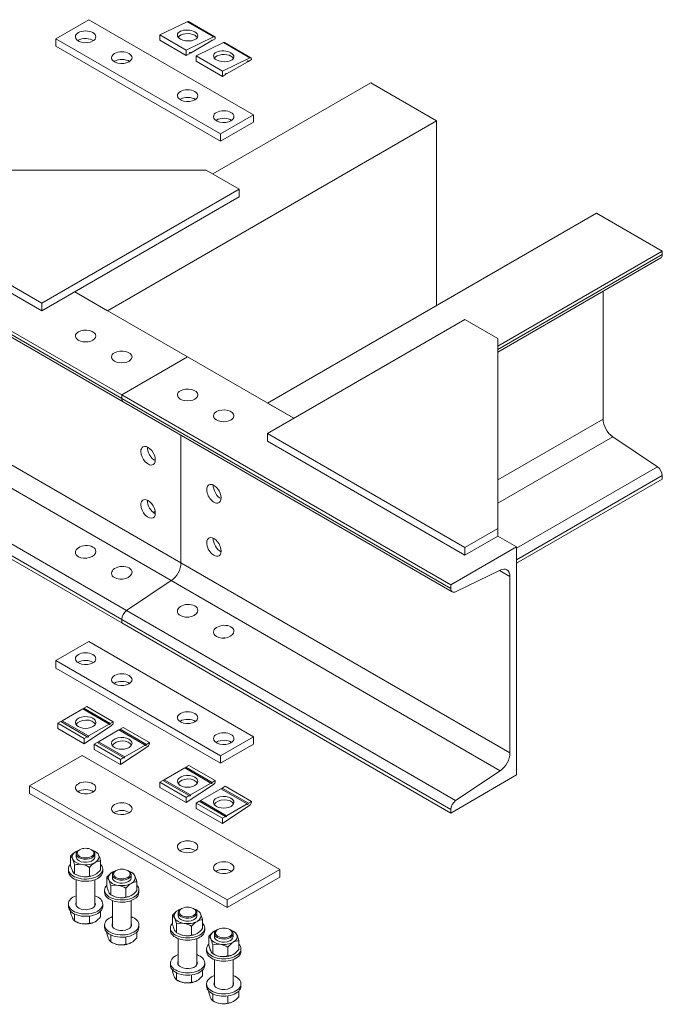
# Model space of a CAD drawing. Header units: millimetres. Extents: x -33820 to -12795, y -745548 to -730698.
# Tile 17 of 25: x -23167 to -21827, y -735273 to -733221. Entities that reach past the tile are written whole.
import ezdxf

# ---------------------------------------------------------------- set-up
doc = ezdxf.new("R2010")
doc.units = ezdxf.units.MM
doc.header["$MEASUREMENT"] = 0

# ---------------------------------------------------------------- blocks, each defined once
blk = doc.blocks.new('*U327')
at = {"color": 3, "linetype": 'Continuous', "lineweight": 0, "ltscale": 1.940224}
for p, q in [((284.97, 4901.54), (216.38, 4861.94)), ((284.97, 4901.54), (627.96, 4703.52)), ((216.38, 4861.94), (559.36, 4663.92)), ((216.38, 4861.94), (216.38, 4846.1)), ((216.38, 4846.1), (559.36, 4648.07)), ((627.96, 4703.52), (559.36, 4663.92)), ((627.96, 4687.68), (627.96, 4703.52)), ((559.36, 4648.07), (627.96, 4687.68)), ((559.36, 4663.92), (559.36, 4648.07)), ((284.97, 3605.32), (216.38, 3565.71)), ((284.97, 3605.32), (627.96, 3407.29)), ((216.38, 3565.71), (559.36, 3367.69)), ((216.38, 3565.71), (216.38, 3549.87)), ((216.38, 3549.87), (559.36, 3351.85)), ((627.96, 3407.29), (559.36, 3367.69)), ((627.96, 3391.45), (627.96, 3407.29)), ((559.36, 3351.85), (627.96, 3391.45)), ((271.25, 3367.93), (161.5, 3304.57)), ((682.84, 3130.3), (271.25, 3367.93)), ((559.36, 3367.69), (559.36, 3351.85)), ((161.5, 3304.57), (573.08, 3066.94)), ((161.5, 3304.57), (161.5, 3288.72)), ((161.5, 3288.72), (573.08, 3051.1)), ((573.08, 3066.94), (682.84, 3130.3)), ((682.84, 3130.3), (682.84, 3114.46)), ((573.08, 3051.1), (682.84, 3114.46)), ((573.08, 3066.94), (573.08, 3051.1))]:
    blk.add_line(p, q, dxfattribs=at)
at = {"color": 30, "linetype": 'Continuous', "lineweight": 0, "ltscale": 1.940224}
for p, q in [((433.14, 4869.82), (489.97, 4897.41)), ((544.85, 4865.73), (489.97, 4897.41)), ((492.38, 4897.52), (547.26, 4865.84)), ((488.02, 4838.14), (433.14, 4869.82)), ((433.14, 4858.73), (433.14, 4869.82)), ((488.02, 4838.14), (544.85, 4865.73)), ((548.39, 4863.35), (548.39, 4861.9)), ((488.02, 4827.05), (433.14, 4858.73)), ((539.61, 4856.83), (496.8, 4832.12)), ((508.6, 4826.26), (565.43, 4853.85)), ((542.08, 4858.26), (540.84, 4858.97)), ((548.39, 4861.9), (542.08, 4858.26)), ((620.31, 4822.16), (565.43, 4853.85)), ((567.84, 4853.96), (622.72, 4822.27)), ((488.02, 4827.05), (488.02, 4838.14)), ((494.33, 4830.69), (488.02, 4827.05)), ((496.8, 4832.12), (495.57, 4832.83)), ((563.48, 4794.57), (508.6, 4826.26)), ((508.6, 4815.17), (508.6, 4826.26)), ((563.48, 4783.48), (508.6, 4815.17)), ((563.48, 4794.57), (620.31, 4822.16)), ((615.06, 4813.27), (572.26, 4788.55)), ((617.53, 4814.69), (616.3, 4815.41)), ((623.84, 4818.34), (617.53, 4814.69)), ((623.84, 4819.78), (623.84, 4818.34)), ((563.48, 4783.48), (563.48, 4794.57)), ((569.79, 4787.13), (563.48, 4783.48)), ((572.26, 4788.55), (571.02, 4789.27)), ((280.86, 3470.18), (274.55, 3466.54)), ((280.86, 3470.18), (335.74, 3438.5)), ((272.08, 3465.11), (229.27, 3440.4)), ((272.08, 3465.11), (326.96, 3433.43)), ((274.55, 3466.54), (329.42, 3434.85)), ((226.8, 3438.97), (220.49, 3435.33)), ((220.49, 3435.33), (275.37, 3403.65)), ((220.49, 3435.33), (220.49, 3424.24)), ((226.8, 3438.97), (281.68, 3407.29)), ((229.27, 3440.4), (284.15, 3408.71)), ((275.37, 3392.56), (332.2, 3430.59)), ((326.96, 3433.43), (284.15, 3408.71)), ((335.74, 3438.5), (329.42, 3434.85)), ((335.74, 3437.05), (335.74, 3438.5)), ((220.49, 3424.24), (275.37, 3392.56)), ((281.68, 3407.29), (275.37, 3403.65)), ((347.53, 3421.55), (304.73, 3396.83)), ((347.53, 3421.55), (402.41, 3389.86)), ((356.31, 3426.62), (350, 3422.97)), ((350, 3422.97), (404.88, 3391.29)), ((356.31, 3426.62), (411.19, 3394.93)), ((275.37, 3403.65), (275.37, 3392.56)), ((302.26, 3395.41), (295.95, 3391.76)), ((295.95, 3391.76), (350.83, 3360.08)), ((295.95, 3391.76), (295.95, 3380.67)), ((302.26, 3395.41), (357.14, 3363.72)), ((304.73, 3396.83), (359.61, 3365.15)), ((350.83, 3348.99), (407.66, 3387.02)), ((402.41, 3389.86), (359.61, 3365.15)), ((411.19, 3394.93), (404.88, 3391.29)), ((411.19, 3393.48), (411.19, 3394.93)), ((295.95, 3380.67), (350.83, 3348.99)), ((357.14, 3363.72), (350.83, 3360.08)), ((350.83, 3360.08), (350.83, 3348.99)), ((493.51, 3347.41), (487.2, 3343.76)), ((493.51, 3347.41), (548.39, 3315.72)), ((484.73, 3342.34), (441.92, 3317.62)), ((484.73, 3342.34), (539.61, 3310.65)), ((487.2, 3343.76), (542.08, 3312.08)), ((439.45, 3316.2), (433.14, 3312.55)), ((433.14, 3312.55), (488.02, 3280.87)), ((433.14, 3312.55), (433.14, 3301.47)), ((439.45, 3316.2), (494.33, 3284.51)), ((441.92, 3317.62), (496.8, 3285.94)), ((488.02, 3269.78), (544.85, 3307.81)), ((539.61, 3310.65), (496.8, 3285.94)), ((548.39, 3315.72), (542.08, 3312.08)), ((548.39, 3314.28), (548.39, 3315.72)), ((568.97, 3303.84), (562.66, 3300.2)), ((568.97, 3303.84), (623.84, 3272.16)), ((433.14, 3301.47), (488.02, 3269.78)), ((494.33, 3284.51), (488.02, 3280.87)), ((560.19, 3298.77), (517.38, 3274.06)), ((560.19, 3298.77), (615.06, 3267.09)), ((562.66, 3300.2), (617.53, 3268.51)), ((488.02, 3280.87), (488.02, 3269.78)), ((514.91, 3272.63), (508.6, 3268.99)), ((508.6, 3268.99), (563.48, 3237.31)), ((508.6, 3268.99), (508.6, 3257.9)), ((514.91, 3272.63), (569.79, 3240.95)), ((517.38, 3274.06), (572.26, 3242.37)), ((563.48, 3226.22), (620.31, 3264.25)), ((615.06, 3267.09), (572.26, 3242.37)), ((623.84, 3272.16), (617.53, 3268.51)), ((623.84, 3270.71), (623.84, 3272.16)), ((508.6, 3257.9), (563.48, 3226.22)), ((569.79, 3240.95), (563.48, 3237.31)), ((563.48, 3237.31), (563.48, 3226.22))]:
    blk.add_line(p, q, dxfattribs=at)
at = {"color": 7, "linetype": 'Continuous', "lineweight": 0}
for p, q in [((543.59, 4580.14), (872.85, 4770.24)), ((872.85, 4770.24), (1010.05, 4691.03)), ((324.07, 4294.98), (1010.05, 4691.03)), ((1010.05, 4691.03), (1010.05, 4306.07)), ((-332.4, 4515.58), (353.57, 4119.53)), ((-332.4, 4508.27), (353.57, 4112.22)), ((356.79, 4105.11), (-329.19, 4501.16)), ((657.46, 4102.5), (1343.43, 4498.55)), ((1480.62, 4419.34), (1343.43, 4498.55)), ((1137.64, 4221.32), (1480.62, 4419.34)), ((1137.64, 4214), (1480.62, 4412.03)), ((1480.62, 4412.03), (1480.62, 4419.34)), ((1477.41, 4404.92), (1137.64, 4208.75)), ((255.48, 4334.59), (324.07, 4294.98)), ((255.48, 4334.59), (490.77, 4198.74)), ((1357.15, 4069.19), (1357.15, 4335.49)), ((353.57, 4119.53), (490.77, 4198.74)), ((353.57, 4119.53), (490.77, 4198.74)), ((490.77, 4198.74), (712.33, 4070.82)), ((-208.93, 4165.43), (477.05, 3769.38)), ((-229.13, 4128.5), (456.84, 3732.45)), ((353.57, 4119.53), (1039.54, 3723.49)), ((353.57, 4112.22), (353.57, 4119.53)), ((353.57, 4112.22), (353.57, 4119.53)), ((353.57, 4112.22), (1039.54, 3716.17)), ((1042.76, 3709.07), (356.79, 4105.11)), ((712.33, 4070.82), (657.46, 4102.5)), ((-322.3, 4066.1), (363.67, 3670.06)), ((1137.64, 3942.45), (1357.15, 4069.19)), ((-332.4, 4047.64), (353.57, 3651.59)), ((-332.4, 4040.32), (353.57, 3644.28)), ((477.05, 3769.38), (477.05, 4035.68)), ((477.05, 3769.38), (477.05, 4035.68)), ((1137.64, 3893.86), (1377.35, 4032.26)), ((1470.52, 3969.87), (1377.35, 4032.26)), ((1176.74, 3800.25), (1470.52, 3969.87)), ((1176.74, 3775.95), (1480.62, 3951.4)), ((1176.74, 3768.64), (1480.62, 3944.09)), ((1480.62, 3944.09), (1480.62, 3951.4)), ((419.06, 3874.57), (423.22, 3876.97)), ((1137.64, 3825.27), (1176.74, 3802.7)), ((1039.54, 3723.49), (1176.74, 3802.7)), ((1176.74, 3802.7), (1176.74, 3327.44)), ((477.05, 3769.38), (1163.02, 3373.33)), ((1142.82, 3754.56), (1049.64, 3709.37)), ((1140.99, 3753.68), (1163.02, 3740.96)), ((1163.02, 3373.33), (1163.02, 3740.96)), ((363.67, 3670.06), (456.84, 3732.45)), ((363.67, 3670.06), (456.84, 3732.45)), ((456.84, 3732.45), (1142.82, 3336.4)), ((1039.54, 3716.17), (1039.54, 3723.49)), ((363.67, 3670.06), (1049.64, 3274.01)), ((353.57, 3651.59), (1039.54, 3255.55)), ((353.57, 3644.28), (353.57, 3651.59)), ((353.57, 3644.28), (353.57, 3651.59)), ((353.57, 3644.28), (1039.54, 3248.23)), ((1176.74, 3327.44), (1039.54, 3248.23)), ((1049.64, 3274.01), (1142.82, 3336.4)), ((1039.54, 3248.23), (1039.54, 3255.55)), ((298.03, 3168.16), (301.11, 3166.38)), ((246.69, 3157.96), (246.69, 3139.73)), ((255.11, 3139.82), (255.11, 3121.59)), ((309.53, 3148.24), (309.53, 3130.01)), ((242.22, 3126.56), (242.22, 3131.31)), ((258.19, 3119.81), (255.11, 3121.59)), ((286.53, 3134.96), (286.53, 3116.73)), ((314.01, 3131.31), (314.01, 3126.56)), ((373.49, 3124.59), (376.57, 3122.81)), ((322.15, 3114.39), (322.15, 3096.16)), ((384.99, 3104.67), (384.99, 3086.44)), ((317.68, 3082.99), (317.68, 3087.74)), ((330.57, 3096.25), (330.57, 3078.02)), ((333.65, 3076.24), (330.57, 3078.02)), ((361.99, 3091.39), (361.99, 3073.16)), ((389.47, 3087.74), (389.47, 3082.99)), ((242.22, 3053.68), (242.22, 3058.44)), ((314.01, 3058.44), (314.01, 3053.68)), ((510.68, 3045.38), (513.77, 3043.6)), ((459.35, 3035.18), (459.35, 3016.95)), ((467.76, 3017.04), (467.76, 2998.81)), ((522.19, 3025.46), (522.19, 3007.23)), ((317.68, 3010.12), (317.68, 3014.87)), ((389.47, 3014.87), (389.47, 3010.12)), ((454.87, 3003.78), (454.87, 3008.54)), ((470.85, 2997.04), (467.76, 2998.81)), ((499.18, 3012.18), (499.18, 2993.95)), ((526.66, 3008.54), (526.66, 3003.78)), ((586.14, 3001.82), (589.22, 3000.04)), ((534.8, 2991.62), (534.8, 2973.39)), ((597.64, 2981.9), (597.64, 2963.67)), ((530.33, 2960.22), (530.33, 2964.97)), ((543.22, 2973.48), (543.22, 2955.25)), ((546.3, 2953.47), (543.22, 2955.25)), ((574.64, 2968.62), (574.64, 2950.39)), ((602.12, 2964.97), (602.12, 2960.22)), ((454.87, 2930.91), (454.87, 2935.66)), ((526.66, 2935.66), (526.66, 2930.91)), ((530.33, 2887.35), (530.33, 2892.1)), ((602.12, 2892.1), (602.12, 2887.35))]:
    blk.add_line(p, q, dxfattribs=at)
at = {"color": 7, "linetype": 'Continuous', "lineweight": 0, "ltscale": 1.940224}
for p, q in [((598.46, 4548.45), (598.46, 4532.61)), ((186.88, 4310.82), (186.88, 4294.98)), ((1137.64, 4221.32), (1137.64, 4237.16)), ((657.46, 4023.29), (657.46, 4039.14)), ((1137.64, 3825.27), (1137.64, 3841.11)), ((1069.04, 3785.67), (1069.04, 3801.51)), ((258.71, 3156.66), (258.71, 3162.99)), ((264.39, 3170.91), (265.77, 3171.71)), ((290.46, 3171.71), (291.83, 3170.91)), ((297.52, 3162.99), (297.52, 3156.66)), ((334.17, 3113.09), (334.17, 3119.43)), ((339.85, 3127.35), (341.22, 3128.14)), ((365.92, 3128.14), (367.29, 3127.35)), ((372.97, 3119.43), (372.97, 3113.09)), ((258.71, 3054.85), (258.71, 3109.12)), ((297.52, 3109.12), (297.52, 3054.85)), ((334.17, 3011.29), (334.17, 3065.56)), ((372.97, 3065.56), (372.97, 3011.29)), ((246.69, 3043.66), (246.69, 3041.51)), ((255.11, 3037.78), (255.11, 3023.37)), ((309.53, 3043.66), (309.53, 3031.79)), ((471.36, 3033.88), (471.36, 3040.22)), ((477.05, 3048.14), (478.42, 3048.93)), ((503.11, 3048.93), (504.48, 3048.14)), ((510.17, 3040.22), (510.17, 3033.88)), ((258.19, 3021.59), (255.11, 3023.37)), ((286.53, 3033.54), (286.53, 3018.51)), ((322.15, 3000.1), (322.15, 2997.94)), ((384.99, 3000.1), (384.99, 2988.22)), ((546.82, 2990.32), (546.82, 2996.65)), ((552.5, 3004.58), (553.88, 3005.37)), ((578.57, 3005.37), (579.94, 3004.58)), ((585.62, 2996.65), (585.62, 2990.32)), ((330.57, 2994.21), (330.57, 2979.8)), ((333.65, 2978.02), (330.57, 2979.8)), ((361.99, 2989.97), (361.99, 2974.94)), ((471.36, 2932.08), (471.36, 2986.35)), ((510.17, 2986.35), (510.17, 2932.08)), ((546.82, 2888.51), (546.82, 2942.78)), ((585.62, 2942.78), (585.62, 2888.51)), ((459.35, 2920.89), (459.35, 2918.73)), ((467.76, 2915), (467.76, 2900.59)), ((522.19, 2920.89), (522.19, 2909.01)), ((470.85, 2898.82), (467.76, 2900.59)), ((499.18, 2910.76), (499.18, 2895.73)), ((534.8, 2877.33), (534.8, 2875.17)), ((597.64, 2877.33), (597.64, 2865.45)), ((543.22, 2871.44), (543.22, 2857.03)), ((546.3, 2855.25), (543.22, 2857.03)), ((574.64, 2867.2), (574.64, 2852.17))]:
    blk.add_line(p, q, dxfattribs=at)
at = {"color": 7, "linetype": 'Continuous', "lineweight": 0, "ltscale": 1.940224, "flags": 128}
for points in [[(598.46, 4548.45), (186.88, 4310.82), (-224.7, 4548.45), (-156.11, 4588.06), (529.87, 4588.06), (598.46, 4548.45)], [(598.46, 4532.61), (186.88, 4294.98), (-224.7, 4532.61), (-224.7, 4532.61)], [(1069.04, 4276.76), (657.46, 4039.14), (1069.04, 3801.51), (1137.64, 3841.11), (1137.64, 4237.16), (1069.04, 4276.76)], [(657.46, 4023.29), (657.46, 4023.29), (1069.04, 3785.67), (1137.64, 3825.27), (1137.64, 4221.32), (1137.64, 4221.32)]]:
    blk.add_lwpolyline(points, dxfattribs=at)
at = {"color": 30, "linetype": 'Continuous', "lineweight": 0, "ltscale": 1.940224, "extrusion": (0, 0, -1)}
for centre, major_axis, ratio, start_param, end_param in [((489.67, 4892.82), (-2.72, -4.7), 0.5773503, 2.4355728, 3.1415927), ((490.77, 4868.63), (-21.33, 1.36), 0.5298691, 6.2493257, 9.3909183), ((490.77, 4868.63), (-21.33, 1.36), 0.5298691, 5.4639275, 6.2493257), ((490.77, 4868.63), (-21.33, 1.36), 0.5298691, 3.107733, 5.4639275), ((544.55, 4861.13), (-2.72, -4.7), 0.5773503, 2.4355728, 3.1415927), ((544.55, 4861.13), (-2.72, -4.7), 0.5773503, 3.1415927, 3.9269908), ((565.12, 4849.25), (-2.72, -4.7), 0.5773503, 2.4355728, 3.1415927), ((566.22, 4825.07), (-21.33, 1.36), 0.5298691, 6.2493257, 9.3909183), ((566.22, 4825.07), (-21.33, 1.36), 0.5298691, 5.4639275, 6.2493257), ((566.22, 4825.07), (-21.33, 1.36), 0.5298691, 3.107733, 5.4639275), ((620, 4817.57), (-2.72, -4.7), 0.5773503, 2.4355728, 3.1415927), ((620, 4817.57), (-2.72, -4.7), 0.5773503, 3.1415927, 3.9269908), ((278.11, 3436.91), (21.34, 0), 0.5773503, 3.1415927, 5.4977871), ((273.31, 3465.82), (-0.87, -1.51), 0.5773503, 3.9269908, 5.4977871), ((228.04, 3439.69), (-0.87, -1.51), 0.5773503, 3.9269908, 5.4977871), ((278.11, 3436.91), (21.34, 0), 0.5773503, 0, 3.1415927), ((278.11, 3436.91), (21.34, 0), 0.5773503, 5.4977871, 6.2831853), ((328.19, 3434.14), (-0.87, -1.51), 0.5773503, 0, 0.7853982), ((328.19, 3434.14), (-0.87, -1.51), 0.5773503, 3.9269908, 6.2831853), ((282.92, 3408), (-0.87, -1.51), 0.5773503, 0, 0.7853982), ((282.92, 3408), (-0.87, -1.51), 0.5773503, 3.9269908, 6.2831853), ((353.57, 3393.35), (21.34, 0), 0.5773503, 3.1415927, 5.4977871), ((348.77, 3422.26), (-0.87, -1.51), 0.5773503, 3.9269908, 5.4977871), ((303.49, 3396.12), (-0.87, -1.51), 0.5773503, 3.9269908, 5.4977871), ((353.57, 3393.35), (21.34, 0), 0.5773503, 0, 3.1415927), ((353.57, 3393.35), (21.34, 0), 0.5773503, 5.4977871, 6.2831853), ((403.65, 3390.58), (-0.87, -1.51), 0.5773503, 0, 0.7853982), ((403.65, 3390.58), (-0.87, -1.51), 0.5773503, 3.9269908, 6.2831853), ((358.37, 3364.44), (-0.87, -1.51), 0.5773503, 0, 0.7853982), ((358.37, 3364.44), (-0.87, -1.51), 0.5773503, 3.9269908, 6.2831853), ((490.77, 3314.14), (21.34, 0), 0.5773503, 3.1415927, 5.4977871), ((485.96, 3343.05), (-0.87, -1.51), 0.5773503, 3.9269908, 5.4977871), ((440.69, 3316.91), (-0.87, -1.51), 0.5773503, 3.9269908, 5.4977871), ((490.77, 3314.14), (21.34, 0), 0.5773503, 0, 3.1415927), ((490.77, 3314.14), (21.34, 0), 0.5773503, 5.4977871, 6.2831853), ((540.84, 3311.37), (-0.87, -1.51), 0.5773503, 0, 0.7853982), ((540.84, 3311.37), (-0.87, -1.51), 0.5773503, 3.9269908, 6.2831853), ((495.57, 3285.23), (-0.87, -1.51), 0.5773503, 0, 0.7853982), ((495.57, 3285.23), (-0.87, -1.51), 0.5773503, 3.9269908, 6.2831853), ((566.22, 3270.57), (21.34, 0), 0.5773503, 3.1415927, 5.4977871), ((561.42, 3299.48), (-0.87, -1.51), 0.5773503, 3.9269908, 5.4977871), ((516.15, 3273.35), (-0.87, -1.51), 0.5773503, 3.9269908, 5.4977871), ((566.22, 3270.57), (21.34, 0), 0.5773503, 0, 3.1415927), ((566.22, 3270.57), (21.34, 0), 0.5773503, 5.4977871, 6.2831853), ((616.3, 3267.8), (-0.87, -1.51), 0.5773503, 0, 0.7853982), ((616.3, 3267.8), (-0.87, -1.51), 0.5773503, 3.9269908, 6.2831853), ((571.02, 3241.66), (-0.87, -1.51), 0.5773503, 3.9269908, 6.2831853), ((571.02, 3241.66), (-0.87, -1.51), 0.5773503, 0, 0.7853982)]:
    blk.add_ellipse(centre, major_axis=major_axis, ratio=ratio, start_param=start_param, end_param=end_param, dxfattribs=at)
at = {"color": 3, "linetype": 'Continuous', "lineweight": 0, "ltscale": 1.940224, "extrusion": (0, 0, -1)}
for centre, start_param, end_param in [((278.11, 4865.9), 3.1415927, 6.2831853), ((278.11, 4865.9), 0.7853982, 3.1415927), ((278.11, 4865.9), 0, 0.7853982), ((353.57, 4822.34), 3.1415927, 6.2831853), ((353.57, 4822.34), 0.7853982, 3.1415927), ((353.57, 4822.34), 0, 0.7853982), ((490.77, 4743.13), 3.1415927, 6.2831853), ((490.77, 4743.13), 0.7853982, 3.1415927), ((490.77, 4743.13), 0, 0.7853982), ((566.22, 4699.56), 3.1415927, 6.2831853), ((566.22, 4699.56), 0.7853982, 3.1415927), ((566.22, 4699.56), 0, 0.7853982), ((278.11, 3569.67), 3.1415927, 6.2831853), ((278.11, 3569.67), 0.7853982, 3.1415927), ((278.11, 3569.67), 0, 0.7853982), ((353.57, 3526.11), 3.1415927, 6.2831853), ((353.57, 3526.11), 0.7853982, 3.1415927), ((353.57, 3526.11), 0, 0.7853982), ((490.77, 3446.9), 3.1415927, 6.2831853), ((490.77, 3446.9), 0.7853982, 3.1415927), ((490.77, 3446.9), 0, 0.7853982), ((566.22, 3403.33), 3.1415927, 6.2831853), ((566.22, 3403.33), 0.7853982, 3.1415927), ((566.22, 3403.33), 0, 0.7853982), ((278.11, 3300.6), 3.1415927, 6.2831853), ((278.11, 3300.6), 0.7853982, 3.1415927), ((278.11, 3284.76), 3.8397723, 5.5850056), ((278.11, 3300.6), 0, 0.7853982), ((353.57, 3257.04), 3.1415927, 6.2831853), ((353.57, 3257.04), 0.7853982, 3.1415927), ((353.57, 3241.2), 3.8397723, 5.5850056), ((353.57, 3257.04), 0, 0.7853982), ((490.77, 3177.83), 3.1415927, 6.2831853), ((490.77, 3177.83), 0.7853982, 3.1415927), ((490.77, 3161.99), 3.8397723, 5.5850056), ((490.77, 3177.83), 0, 0.7853982), ((566.22, 3134.27), 3.1415927, 6.2831853), ((566.22, 3134.27), 0.7853982, 3.1415927), ((566.22, 3118.42), 3.8397723, 5.5850056), ((566.22, 3134.27), 0, 0.7853982)]:
    blk.add_ellipse(centre, major_axis=(21.34, 0), ratio=0.5773503, start_param=start_param, end_param=end_param, dxfattribs=at)
at = {"color": 30, "linetype": 'Continuous', "lineweight": 0, "ltscale": 1.940224}
for centre, major_axis, ratio, start_param, end_param in [((490.77, 4860.32), (-21.34, 0), 0.5773503, 3.9269908, 5.8829789), ((490.77, 4860.32), (-21.34, 0), 0.5773503, 3.4590062, 3.9269908), ((540.84, 4857.55), (0.87, 1.51), 0.5773503, 0, 2.3561945), ((540.84, 4857.55), (0.87, 1.51), 0.5773503, 5.4977871, 6.2831853), ((495.57, 4831.41), (0.87, 1.51), 0.5773503, 0, 2.3561945), ((495.57, 4831.41), (0.87, 1.51), 0.5773503, 5.4977871, 6.2831853), ((566.22, 4816.75), (-21.34, 0), 0.5773503, 3.9269908, 5.8829789), ((566.22, 4816.75), (-21.34, 0), 0.5773503, 3.4590062, 3.9269908), ((616.3, 4813.98), (0.87, 1.51), 0.5773503, 0, 2.3561945), ((616.3, 4813.98), (0.87, 1.51), 0.5773503, 5.4977871, 6.2831853), ((571.02, 4787.84), (0.87, 1.51), 0.5773503, 0, 2.3561945), ((571.02, 4787.84), (0.87, 1.51), 0.5773503, 5.4977871, 6.2831853), ((278.11, 3428.6), (-21.32, -1.6), 0.6211382, 3.3871577, 5.8681301), ((331.89, 3434.83), (2.72, 4.7), 0.5773503, 4.0063691, 5.4977871), ((353.57, 3385.03), (-21.32, -1.6), 0.6211382, 3.3871577, 5.8681301), ((407.35, 3391.27), (2.72, 4.7), 0.5773503, 4.0063691, 5.4977871), ((490.77, 3305.82), (-21.32, -1.6), 0.6211382, 3.3871577, 5.8681301), ((544.55, 3312.06), (2.72, 4.7), 0.5773503, 4.0063691, 5.4977871), ((566.22, 3262.26), (-21.32, -1.6), 0.6211382, 3.3871577, 5.8681301), ((620, 3268.49), (2.72, 4.7), 0.5773503, 4.0063691, 5.4977871)]:
    blk.add_ellipse(centre, major_axis=major_axis, ratio=ratio, start_param=start_param, end_param=end_param, dxfattribs=at)
at = {"color": 3, "linetype": 'Continuous', "lineweight": 0, "ltscale": 1.940224}
for centre, start_param, end_param in [((278.11, 4850.06), -0.7853982, -0.6981797), ((278.11, 4850.06), 3.8397723, 5.4977871), ((353.57, 4806.49), -0.7853982, -0.6981797), ((353.57, 4806.49), 3.8397723, 5.4977871), ((490.77, 4727.28), -0.7853982, -0.6981797), ((490.77, 4727.28), 3.8397723, 5.4977871), ((566.22, 4683.72), -0.7853982, -0.6981797), ((566.22, 4683.72), 3.8397723, 5.4977871), ((278.11, 3553.83), -0.7853982, -0.6981797), ((278.11, 3553.83), 3.8397723, 5.4977871), ((353.57, 3510.27), -0.7853982, -0.6981797), ((353.57, 3510.27), 3.8397723, 5.4977871), ((490.77, 3431.06), -0.7853982, -0.6981797), ((490.77, 3431.06), 3.8397723, 5.4977871), ((566.22, 3387.49), -0.7853982, -0.6981797), ((566.22, 3387.49), 3.8397723, 5.4977871)]:
    blk.add_ellipse(centre, major_axis=(-21.34, 0), ratio=0.5773503, start_param=start_param, end_param=end_param, dxfattribs=at)
at = {"color": 7, "linetype": 'Continuous', "lineweight": 0}
for centre, major_axis, ratio, start_param, end_param in [((1469.65, 4418.36), (7.76, -13.44), 0.5773503, 0, 0.7853982), ((278.11, 4242.31), (-21.34, 0), 0.5773503, 5.4977871, 6.2831853), ((278.11, 4242.31), (-21.34, 0), 0.5773503, 3.1415927, 5.4977871), ((278.11, 4242.31), (-21.34, 0), 0.5773503, 0, 3.1415927), ((353.57, 4198.74), (-21.34, 0), 0.5773503, 5.4977871, 6.2831853), ((353.57, 4198.74), (-21.34, 0), 0.5773503, 3.1415927, 5.4977871), ((353.57, 4198.74), (-21.34, 0), 0.5773503, 0, 3.1415927), ((490.77, 4119.53), (-21.34, 0), 0.5773503, 5.4977871, 6.2831853), ((490.77, 4119.53), (-21.34, 0), 0.5773503, 3.1415927, 5.4977871), ((490.77, 4119.53), (-21.34, 0), 0.5773503, 0, 3.1415927), ((566.22, 4075.97), (-21.34, 0), 0.5773503, 5.4977871, 6.2831853), ((566.22, 4075.97), (-21.34, 0), 0.5773503, 3.1415927, 5.4977871), ((566.22, 4075.97), (-21.34, 0), 0.5773503, 0, 3.1415927), ((408.45, 3992.8), (10.67, -18.48), 0.5773503, 3.1415927, 3.9269908), ((408.45, 3992.8), (10.67, -18.48), 0.5773503, 3.9269908, 6.2831853), ((408.45, 3992.8), (10.67, -18.48), 0.5773503, 0, 3.1415927), ((1469.65, 3957.74), (7.76, -13.44), 0.5773503, 0.7853982, 2.2764329), ((545.64, 3913.59), (10.67, -18.48), 0.5773503, 3.1415927, 5.4977871), ((545.64, 3913.59), (10.67, -18.48), 0.5773503, 0, 3.1415927), ((408.45, 3881.91), (10.67, -18.48), 0.5773503, 3.1415927, 3.9269908), ((408.45, 3881.91), (10.67, -18.48), 0.5773503, 0, 3.1415927), ((408.45, 3881.91), (10.67, -18.48), 0.5773503, 3.9269908, 6.2831853), ((545.64, 3913.59), (10.67, -18.48), 0.5773503, 5.4977871, 6.2831853), ((545.64, 3802.7), (10.67, -18.48), 0.5773503, 3.1415927, 5.4977871), ((545.64, 3802.7), (10.67, -18.48), 0.5773503, 0, 3.1415927), ((278.11, 3792.4), (-21.32, -1.61), 0.6213385, 3.09482, 6.2364126), ((278.11, 3792.4), (-21.32, -1.61), 0.6213385, 6.2364126, 7.0218108), ((278.11, 3792.4), (-21.32, -1.61), 0.6213385, 0.7386255, 3.09482), ((545.64, 3802.7), (10.67, -18.48), 0.5773503, 5.4977871, 6.2831853), ((353.57, 3748.83), (-21.32, -1.61), 0.6213385, 3.09482, 6.2364126), ((455.09, 3756.71), (15.52, 26.88), 0.5773503, 4.0067524, 5.4977871), ((455.09, 3756.71), (15.52, 26.88), 0.5773503, 4.0067524, 5.4977871), ((1141.07, 3728.29), (15.52, 26.88), 0.5773503, 0, 0.7056366), ((353.57, 3748.83), (-21.32, -1.61), 0.6213385, 6.2364126, 7.0218108), ((353.57, 3748.83), (-21.32, -1.61), 0.6213385, 0.7386255, 3.09482), ((1141.07, 3728.29), (15.52, 26.88), 0.5773503, 5.4977871, 6.2831853), ((490.77, 3669.63), (-21.32, -1.61), 0.6213385, 3.09482, 6.2364126), ((490.77, 3669.63), (-21.32, -1.61), 0.6213385, 6.2364126, 7.0218108), ((490.77, 3669.63), (-21.32, -1.61), 0.6213385, 0.7386255, 3.09482), ((566.22, 3626.06), (-21.32, -1.61), 0.6213385, 3.09482, 6.2364126), ((566.22, 3626.06), (-21.32, -1.61), 0.6213385, 6.2364126, 7.0218108), ((566.22, 3626.06), (-21.32, -1.61), 0.6213385, 0.7386255, 3.09482), ((1141.07, 3360.66), (15.52, 26.88), 0.5773503, 4.0067524, 5.4977871), ((278.11, 3156.66), (-28.17, 0), 0.5773503, 5.4977871, 6.5449847), ((278.11, 3156.66), (-28.17, 0), 0.5773503, 5.2293359, 5.4977871), ((278.11, 3156.66), (-28.17, 0), 0.5773503, 3.9269908, 4.1954421), ((278.11, 3156.66), (-28.17, 0), 0.5773503, 3.403392, 3.9269908), ((278.11, 3156.66), (-28.17, 0), 0.5773503, 2.3561945, 3.403392), ((278.11, 3131.31), (-35.89, 0), 0.5773503, 5.7785227, 6.2831853), ((278.11, 3156.66), (-28.17, 0), 0.5773503, 0.2617994, 1.3089969), ((278.11, 3156.66), (-19.4, 0), 0.5773503, 0, 0.7853982), ((278.11, 3156.66), (-19.4, 0), 0.5773503, 0.7853982, 3.1415927), ((278.11, 3156.66), (-28.17, 0), 0.5773503, 1.3089969, 2.3561945), ((278.11, 3131.31), (-35.89, 0), 0.5773503, 3.1415927, 3.6462553), ((278.11, 3131.31), (-35.89, 0), 0.5773503, 0, 2.3561945), ((278.11, 3126.56), (-35.89, 0), 0.5773503, 0, 2.3561945), ((278.11, 3131.31), (-28.17, 0), 0.5773503, 0.7853982, 1.3089969), ((278.11, 3131.31), (-28.17, 0), 0.5773503, 1.3089969, 2.3561945), ((278.11, 3131.31), (-35.89, 0), 0.5773503, 2.3561945, 3.1415927), ((278.11, 3126.56), (-35.89, 0), 0.5773503, 2.3561945, 3.1415927), ((353.57, 3113.09), (-28.17, 0), 0.5773503, 5.4977871, 6.5449847), ((353.57, 3113.09), (-28.17, 0), 0.5773503, 5.2293359, 5.4977871), ((353.57, 3113.09), (-28.17, 0), 0.5773503, 3.9269908, 4.1954421), ((353.57, 3113.09), (-28.17, 0), 0.5773503, 3.403392, 3.9269908), ((353.57, 3113.09), (-28.17, 0), 0.5773503, 0.2617994, 1.3089969), ((353.57, 3113.09), (-19.4, 0), 0.5773503, 0, 0.7853982), ((353.57, 3113.09), (-19.4, 0), 0.5773503, 0.7853982, 3.1415927), ((353.57, 3113.09), (-28.17, 0), 0.5773503, 1.3089969, 2.3561945), ((353.57, 3113.09), (-28.17, 0), 0.5773503, 2.3561945, 3.403392), ((353.57, 3087.74), (-35.89, 0), 0.5773503, 5.7785227, 6.2831853), ((353.57, 3087.74), (-35.89, 0), 0.5773503, 0, 2.3561945), ((353.57, 3082.99), (-35.89, 0), 0.5773503, 0, 2.3561945), ((353.57, 3087.74), (-35.89, 0), 0.5773503, 2.3561945, 3.1415927), ((353.57, 3082.99), (-35.89, 0), 0.5773503, 2.3561945, 3.1415927), ((353.57, 3087.74), (-35.89, 0), 0.5773503, 3.1415927, 3.6462553), ((278.11, 3058.44), (-35.89, 0), 0.5773503, 5.2834684, 6.2831853), ((278.11, 3058.44), (-35.89, 0), 0.5773503, 0, 2.3561945), ((278.11, 3058.44), (-35.89, 0), 0.5773503, 3.1415927, 4.1413095), ((278.11, 3058.44), (-35.89, 0), 0.5773503, 2.3561945, 3.1415927), ((353.57, 3087.74), (-28.17, 0), 0.5773503, 0.7853982, 1.3089969), ((353.57, 3087.74), (-28.17, 0), 0.5773503, 1.3089969, 2.3561945), ((278.11, 3053.68), (-35.89, 0), 0.5773503, 0, 2.3561945), ((278.11, 3053.68), (-35.89, 0), 0.5773503, 2.3561945, 3.1415927), ((353.57, 3014.87), (-35.89, 0), 0.5773503, 5.2834684, 6.2831853), ((353.57, 3014.87), (-35.89, 0), 0.5773503, 3.1415927, 4.1413095), ((353.57, 3014.87), (-35.89, 0), 0.5773503, 0, 2.3561945), ((353.57, 3010.12), (-35.89, 0), 0.5773503, 0, 2.3561945), ((353.57, 3014.87), (-35.89, 0), 0.5773503, 2.3561945, 3.1415927), ((353.57, 3010.12), (-35.89, 0), 0.5773503, 2.3561945, 3.1415927), ((490.77, 2935.66), (-20.37, 0), 0.5773503, 5.9733407, 6.2831853), ((490.77, 2935.66), (-20.37, 0), 0.5773503, 0, 0.7853982), ((490.77, 2930.91), (-20.37, 0), 0.5773503, -0.3098446, -0.2034307), ((490.77, 2935.66), (-20.37, 0), 0.5773503, 0.7853982, 3.1415927), ((490.77, 2935.66), (-20.37, 0), 0.5773503, 3.1415927, 3.4514373), ((490.77, 2930.91), (-20.37, 0), 0.5773503, 3.3450234, 3.4514373), ((566.22, 2892.1), (-20.37, 0), 0.5773503, 5.9733407, 6.2831853), ((566.22, 2892.1), (-20.37, 0), 0.5773503, 3.1415927, 3.4514373), ((566.22, 2892.1), (-20.37, 0), 0.5773503, 0, 0.7853982), ((566.22, 2887.35), (-20.37, 0), 0.5773503, -0.3098446, -0.2034307), ((566.22, 2892.1), (-20.37, 0), 0.5773503, 0.7853982, 3.1415927), ((566.22, 2887.35), (-20.37, 0), 0.5773503, 3.3450234, 3.4514373)]:
    blk.add_ellipse(centre, major_axis=major_axis, ratio=ratio, start_param=start_param, end_param=end_param, dxfattribs=at)
at = {"color": 7, "linetype": 'Continuous', "lineweight": 0, "extrusion": (0, 0, -1)}
for centre, major_axis, start_param, end_param in [((364.55, 4118.56), (-7.76, -13.44), 0, 0.7853982), ((364.55, 4118.56), (-7.76, -13.44), 0, 0.7853982), ((1379.1, 4056.51), (-15.52, 26.88), 4.0067524, 5.4977871), ((422.17, 4000.72), (-10.67, 18.48), 3.8397723, 5.5850056), ((559.36, 3921.51), (-10.67, 18.48), 3.8397723, 5.5850056), ((422.17, 3889.83), (-10.67, 18.48), 3.8397723, 5.5850056), ((559.36, 3810.62), (-10.67, 18.48), 3.8397723, 5.5850056), ((278.11, 3767.05), (21.34, 0), 4.5206209, 4.8273355), ((353.57, 3723.49), (21.34, 0), 4.5206209, 4.8273355), ((1050.52, 3722.51), (-7.76, -13.44), 0, 0.7853982), ((1050.52, 3722.51), (-7.76, -13.44), 5.5775487, 6.2831853), ((364.55, 3657.93), (-7.76, -13.44), 0.7853982, 2.2764329), ((364.55, 3657.93), (-7.76, -13.44), 0.7853982, 2.2764329), ((490.77, 3644.28), (21.34, 0), 4.5206209, 4.8273355), ((566.22, 3600.71), (21.34, 0), 4.5206209, 4.8273355), ((1050.52, 3261.88), (-7.76, -13.44), 0.7853982, 2.2764329), ((278.11, 3058.44), (20.37, 0), 3.1415927, 3.4514373), ((278.11, 3058.44), (20.37, 0), 2.3561945, 3.1415927), ((278.11, 3058.44), (20.37, 0), 0, 2.3561945), ((278.11, 3058.44), (20.37, 0), 5.9733407, 6.2831853), ((278.11, 3053.68), (20.37, 0), 3.3450234, 3.4514373), ((278.11, 3053.68), (20.37, 0), -0.3098446, -0.2034307), ((490.77, 3033.88), (28.17, 0), 2.8797933, 3.9269908), ((490.77, 3033.88), (28.17, 0), 3.9269908, 4.1954421), ((490.77, 3033.88), (28.17, 0), 5.2293359, 5.4977871), ((490.77, 3033.88), (28.17, 0), 5.4977871, 6.0213859), ((490.77, 3033.88), (28.17, 0), 6.0213859, 7.0685835), ((353.57, 3014.87), (20.37, 0), 3.1415927, 3.4514373), ((353.57, 3014.87), (20.37, 0), 5.9733407, 6.2831853), ((490.77, 3008.54), (35.89, 0), 3.1415927, 3.6462553), ((490.77, 3033.88), (28.17, 0), 1.8325957, 2.8797933), ((490.77, 3033.88), (19.4, 0), 2.3561945, 3.1415927), ((490.77, 3033.88), (19.4, 0), 0, 2.3561945), ((490.77, 3033.88), (28.17, 0), 0.7853982, 1.8325957), ((490.77, 3008.54), (35.89, 0), 5.7785227, 6.2831853), ((353.57, 3014.87), (20.37, 0), 2.3561945, 3.1415927), ((353.57, 3010.12), (20.37, 0), 3.3450234, 3.4514373), ((353.57, 3014.87), (20.37, 0), 0, 2.3561945), ((353.57, 3010.12), (20.37, 0), -0.3098446, -0.2034307), ((490.77, 3008.54), (35.89, 0), 0, 3.1415927), ((490.77, 3003.78), (35.89, 0), 0, 3.1415927), ((490.77, 3008.54), (28.17, 0), 1.8325957, 2.3561945), ((490.77, 3008.54), (28.17, 0), 0.7853982, 1.8325957), ((566.22, 2990.32), (28.17, 0), 2.8797933, 3.9269908), ((566.22, 2990.32), (28.17, 0), 3.9269908, 4.1954421), ((566.22, 2990.32), (28.17, 0), 5.2293359, 5.4977871), ((566.22, 2990.32), (28.17, 0), 5.4977871, 6.0213859), ((566.22, 2990.32), (28.17, 0), 1.8325957, 2.8797933), ((566.22, 2990.32), (19.4, 0), 2.3561945, 3.1415927), ((566.22, 2990.32), (19.4, 0), 0, 2.3561945), ((566.22, 2990.32), (28.17, 0), 0.7853982, 1.8325957), ((566.22, 2990.32), (28.17, 0), 6.0213859, 7.0685835), ((566.22, 2964.97), (35.89, 0), 3.1415927, 3.6462553), ((566.22, 2964.97), (35.89, 0), 0, 3.1415927), ((566.22, 2960.22), (35.89, 0), 0, 3.1415927), ((566.22, 2964.97), (35.89, 0), 5.7785227, 6.2831853), ((490.77, 2935.66), (35.89, 0), 3.1415927, 3.9269908), ((490.77, 2935.66), (35.89, 0), 0, 3.1415927), ((490.77, 2935.66), (35.89, 0), 3.9269908, 4.1413095), ((490.77, 2935.66), (35.89, 0), 5.2834684, 6.2831853), ((566.22, 2964.97), (28.17, 0), 1.8325957, 2.3561945), ((566.22, 2964.97), (28.17, 0), 0.7853982, 1.8325957), ((490.77, 2930.91), (35.89, 0), 0, 3.1415927), ((566.22, 2892.1), (35.89, 0), 3.1415927, 3.9269908), ((566.22, 2892.1), (35.89, 0), 3.9269908, 4.1413095), ((566.22, 2892.1), (35.89, 0), 5.2834684, 6.2831853), ((566.22, 2892.1), (35.89, 0), 0, 3.1415927), ((566.22, 2887.35), (35.89, 0), 0, 3.1415927)]:
    blk.add_ellipse(centre, major_axis=major_axis, ratio=0.5773503, start_param=start_param, end_param=end_param, dxfattribs=at)
at = {"color": 7, "linetype": 'Continuous', "lineweight": 0, "ltscale": 1.940224}
for centre, major_axis, start_param, end_param in [((278.11, 3162.99), (-19.4, 0), 5.4977871, 6.2831853), ((278.11, 3162.99), (-19.4, 0), 0, 0.7853982), ((278.11, 3162.99), (-19.4, 0), 0.7853982, 3.1415927), ((278.11, 3162.99), (-19.4, 0), 3.1415927, 3.9269908), ((353.57, 3119.43), (-19.4, 0), 5.4977871, 6.2831853), ((353.57, 3119.43), (-19.4, 0), 0, 0.7853982), ((353.57, 3119.43), (-19.4, 0), 0.7853982, 3.1415927), ((353.57, 3119.43), (-19.4, 0), 3.1415927, 3.9269908), ((490.77, 3041.8), (-17.46, 0), 5.4977871, 7.0685835), ((490.77, 3041.8), (-17.46, 0), 3.9269908, 5.4977871), ((490.77, 3041.8), (-17.46, 0), 0.7853982, 3.9269908), ((566.22, 2998.24), (-17.46, 0), 5.4977871, 7.0685835), ((566.22, 2998.24), (-17.46, 0), 3.9269908, 5.4977871), ((566.22, 2998.24), (-17.46, 0), 0.7853982, 3.9269908), ((490.77, 2910.32), (-28.17, 0), 0.7853982, 1.3089969), ((490.77, 2910.32), (-28.17, 0), 1.3089969, 2.3561945), ((566.22, 2866.75), (-28.17, 0), 0.7853982, 1.3089969), ((566.22, 2866.75), (-28.17, 0), 1.3089969, 2.3561945)]:
    blk.add_ellipse(centre, major_axis=major_axis, ratio=0.5773503, start_param=start_param, end_param=end_param, dxfattribs=at)
at = {"color": 7, "linetype": 'Continuous', "lineweight": 0, "ltscale": 1.940224, "extrusion": (0, 0, -1)}
for centre, major_axis, start_param, end_param in [((278.11, 3164.58), (17.46, 0), 2.3561945, 3.9269908), ((278.11, 3164.58), (17.46, 0), 3.9269908, 5.4977871), ((278.11, 3164.58), (17.46, 0), 5.4977871, 8.6393798), ((353.57, 3121.01), (17.46, 0), 2.3561945, 3.9269908), ((353.57, 3121.01), (17.46, 0), 3.9269908, 5.4977871), ((353.57, 3121.01), (17.46, 0), 5.4977871, 8.6393798), ((490.77, 3040.22), (19.4, 0), 3.1415927, 3.9269908), ((490.77, 3040.22), (19.4, 0), 2.3561945, 3.1415927), ((490.77, 3040.22), (19.4, 0), 0, 2.3561945), ((490.77, 3040.22), (19.4, 0), 5.4977871, 6.2831853), ((278.11, 3033.09), (28.17, 0), 1.8325957, 2.3561945), ((278.11, 3033.09), (28.17, 0), 0.7853982, 1.8325957), ((566.22, 2996.65), (19.4, 0), 3.1415927, 3.9269908), ((566.22, 2996.65), (19.4, 0), 2.3561945, 3.1415927), ((566.22, 2996.65), (19.4, 0), 0, 2.3561945), ((566.22, 2996.65), (19.4, 0), 5.4977871, 6.2831853), ((353.57, 2989.53), (28.17, 0), 1.8325957, 2.3561945), ((353.57, 2989.53), (28.17, 0), 0.7853982, 1.8325957)]:
    blk.add_ellipse(centre, major_axis=major_axis, ratio=0.5773503, start_param=start_param, end_param=end_param, dxfattribs=at)
at = {"color": 7, "linetype": 'Continuous', "lineweight": 0}
for points in [[(246.69, 3157.96), (250.26, 3162.08), (254.17, 3165.85), (258.19, 3168.16)], [(301.11, 3166.38), (302.42, 3165.64), (303.85, 3164.06), (305.32, 3160.87)], [(305.32, 3160.87), (306.8, 3157.71), (308.23, 3153.12), (309.53, 3148.24)], [(250.9, 3152.45), (249.43, 3155.64), (248, 3157.22), (246.69, 3157.96)], [(250.9, 3127.1), (249.43, 3130.26), (248, 3134.85), (246.69, 3139.73)], [(255.11, 3139.82), (253.81, 3144.7), (252.38, 3149.29), (250.9, 3152.45)], [(270.82, 3140.95), (265.32, 3141.82), (259.98, 3141.13), (255.11, 3139.82)], [(286.53, 3134.96), (281.67, 3137.78), (276.32, 3140.11), (270.82, 3140.95)], [(298.03, 3145.16), (294, 3142.85), (290.1, 3139.08), (286.53, 3134.96)], [(309.53, 3148.24), (305.97, 3148.25), (302.06, 3147.5), (298.03, 3145.16)], [(255.11, 3121.59), (253.81, 3122.33), (252.38, 3123.91), (250.9, 3127.1)], [(270.82, 3115.6), (265.32, 3116.43), (259.98, 3118.77), (255.11, 3121.59)], [(298.03, 3119.81), (294, 3117.47), (290.1, 3116.72), (286.53, 3116.73)], [(309.53, 3130.01), (305.97, 3125.88), (302.06, 3122.12), (298.03, 3119.81)], [(322.15, 3114.39), (325.71, 3118.52), (329.62, 3122.29), (333.65, 3124.59)], [(376.57, 3122.81), (377.88, 3122.07), (379.31, 3120.5), (380.78, 3117.3)], [(286.53, 3116.73), (281.67, 3115.41), (276.32, 3114.73), (270.82, 3115.6)], [(326.36, 3108.88), (324.89, 3112.08), (323.46, 3113.65), (322.15, 3114.39)], [(330.57, 3096.25), (329.27, 3101.13), (327.83, 3105.72), (326.36, 3108.88)], [(373.49, 3101.59), (369.46, 3099.28), (365.55, 3095.52), (361.99, 3091.39)], [(384.99, 3104.67), (381.43, 3104.69), (377.52, 3103.93), (373.49, 3101.59)], [(380.78, 3117.3), (382.26, 3114.14), (383.69, 3109.55), (384.99, 3104.67)], [(326.36, 3083.54), (324.89, 3086.69), (323.46, 3091.29), (322.15, 3096.16)], [(330.57, 3078.02), (329.27, 3078.76), (327.83, 3080.34), (326.36, 3083.54)], [(346.28, 3097.38), (340.78, 3098.25), (335.44, 3097.57), (330.57, 3096.25)], [(346.28, 3072.04), (340.78, 3072.87), (335.44, 3075.2), (330.57, 3078.02)], [(361.99, 3091.39), (357.12, 3094.21), (351.78, 3096.55), (346.28, 3097.38)], [(384.99, 3086.44), (381.43, 3082.32), (377.52, 3078.55), (373.49, 3076.24)], [(361.99, 3073.16), (357.12, 3071.85), (351.78, 3071.17), (346.28, 3072.04)], [(373.49, 3076.24), (369.46, 3073.9), (365.55, 3073.15), (361.99, 3073.16)], [(470.85, 3045.38), (466.82, 3043.08), (462.91, 3039.31), (459.35, 3035.18)], [(517.98, 3038.09), (516.5, 3041.29), (515.07, 3042.86), (513.77, 3043.6)], [(522.19, 3025.46), (520.88, 3030.34), (519.45, 3034.93), (517.98, 3038.09)], [(459.35, 3035.18), (460.65, 3034.44), (462.08, 3032.87), (463.56, 3029.67)], [(459.35, 3016.95), (460.65, 3012.08), (462.08, 3007.48), (463.56, 3004.33)], [(463.56, 3029.67), (465.03, 3026.51), (466.46, 3021.92), (467.76, 3017.04)], [(467.76, 3017.04), (472.63, 3018.36), (477.97, 3019.04), (483.47, 3018.17)], [(483.47, 3018.17), (488.98, 3017.34), (494.32, 3015.01), (499.18, 3012.18)], [(499.18, 3012.18), (502.75, 3016.31), (506.66, 3020.08), (510.68, 3022.38)], [(510.68, 3022.38), (514.71, 3024.73), (518.62, 3025.48), (522.19, 3025.46)], [(463.56, 3004.33), (465.03, 3001.13), (466.46, 2999.56), (467.76, 2998.81)], [(467.76, 2998.81), (472.63, 2995.99), (477.97, 2993.66), (483.47, 2992.83)], [(499.18, 2993.95), (502.75, 2993.94), (506.66, 2994.69), (510.68, 2997.04)], [(510.68, 2997.04), (514.71, 2999.34), (518.62, 3003.11), (522.19, 3007.23)], [(546.3, 3001.82), (542.28, 2999.51), (538.37, 2995.74), (534.8, 2991.62)], [(593.43, 2994.53), (591.96, 2997.72), (590.53, 2999.3), (589.22, 3000.04)], [(483.47, 2992.83), (488.98, 2991.96), (494.32, 2992.64), (499.18, 2993.95)], [(534.8, 2991.62), (536.11, 2990.88), (537.54, 2989.3), (539.01, 2986.11)], [(539.01, 2986.11), (540.49, 2982.95), (541.92, 2978.36), (543.22, 2973.48)], [(543.22, 2973.48), (548.09, 2974.8), (553.43, 2975.48), (558.93, 2974.61)], [(574.64, 2968.62), (578.2, 2972.74), (582.11, 2976.51), (586.14, 2978.82)], [(586.14, 2978.82), (590.17, 2981.16), (594.08, 2981.91), (597.64, 2981.9)], [(597.64, 2981.9), (596.34, 2986.78), (594.91, 2991.37), (593.43, 2994.53)], [(534.8, 2973.39), (536.11, 2968.51), (537.54, 2963.92), (539.01, 2960.76)], [(539.01, 2960.76), (540.49, 2957.57), (541.92, 2955.99), (543.22, 2955.25)], [(543.22, 2955.25), (548.09, 2952.43), (553.43, 2950.09), (558.93, 2949.26)], [(558.93, 2974.61), (564.43, 2973.77), (569.78, 2971.44), (574.64, 2968.62)], [(586.14, 2953.47), (590.17, 2955.78), (594.08, 2959.54), (597.64, 2963.67)], [(558.93, 2949.26), (564.43, 2948.39), (569.78, 2949.07), (574.64, 2950.39)], [(574.64, 2950.39), (578.2, 2950.38), (582.11, 2951.13), (586.14, 2953.47)]]:
    blk.add_open_spline(points, degree=3, dxfattribs=at)
at = {"color": 7, "linetype": 'Continuous', "lineweight": 0, "ltscale": 1.940224}
for points in [[(246.69, 3041.51), (248, 3036.63), (249.43, 3032.04), (250.9, 3028.88)], [(250.9, 3028.88), (252.38, 3025.69), (253.81, 3024.11), (255.11, 3023.37)], [(255.11, 3023.37), (259.98, 3020.55), (265.32, 3018.21), (270.82, 3017.38)], [(270.82, 3017.38), (276.33, 3016.51), (281.67, 3017.19), (286.53, 3018.51)], [(286.53, 3018.51), (290.09, 3018.5), (294.01, 3019.25), (298.03, 3021.59)], [(298.03, 3021.59), (302.06, 3023.9), (305.97, 3027.66), (309.53, 3031.79)], [(322.15, 2997.94), (323.46, 2993.07), (324.89, 2988.47), (326.36, 2985.32)], [(326.36, 2985.32), (327.84, 2982.12), (329.27, 2980.55), (330.57, 2979.8)], [(330.57, 2979.8), (335.44, 2976.98), (340.78, 2974.65), (346.28, 2973.82)], [(361.99, 2974.94), (365.55, 2974.93), (369.46, 2975.68), (373.49, 2978.02)], [(373.49, 2978.02), (377.52, 2980.33), (381.43, 2984.1), (384.99, 2988.22)], [(346.28, 2973.82), (351.78, 2972.95), (357.12, 2973.63), (361.99, 2974.94)], [(463.56, 2906.11), (462.08, 2909.26), (460.65, 2913.86), (459.35, 2918.73)], [(467.76, 2900.59), (466.46, 2901.33), (465.03, 2902.91), (463.56, 2906.11)], [(483.47, 2894.61), (477.97, 2895.44), (472.63, 2897.77), (467.76, 2900.59)], [(499.18, 2895.73), (494.32, 2894.42), (488.98, 2893.74), (483.47, 2894.61)], [(510.68, 2898.82), (506.66, 2896.47), (502.75, 2895.72), (499.18, 2895.73)], [(522.19, 2909.01), (518.62, 2904.89), (514.71, 2901.12), (510.68, 2898.82)], [(539.01, 2862.54), (537.54, 2865.7), (536.11, 2870.29), (534.8, 2875.17)], [(543.22, 2857.03), (541.92, 2857.77), (540.49, 2859.35), (539.01, 2862.54)], [(558.93, 2851.04), (553.43, 2851.87), (548.09, 2854.21), (543.22, 2857.03)], [(586.14, 2855.25), (582.11, 2852.91), (578.2, 2852.16), (574.64, 2852.17)], [(597.64, 2865.45), (594.08, 2861.32), (590.17, 2857.56), (586.14, 2855.25)], [(574.64, 2852.17), (569.78, 2850.85), (564.43, 2850.17), (558.93, 2851.04)]]:
    blk.add_open_spline(points, degree=3, dxfattribs=at)

msp = doc.modelspace()

# ---------------------------------------------------------------- block references
at = {"color": 7, "linetype": 'Continuous', "lineweight": 13}
msp.add_blockref('*U327', (-23307.55, -738122.65), dxfattribs=at)

doc.saveas('drawing.dxf')
